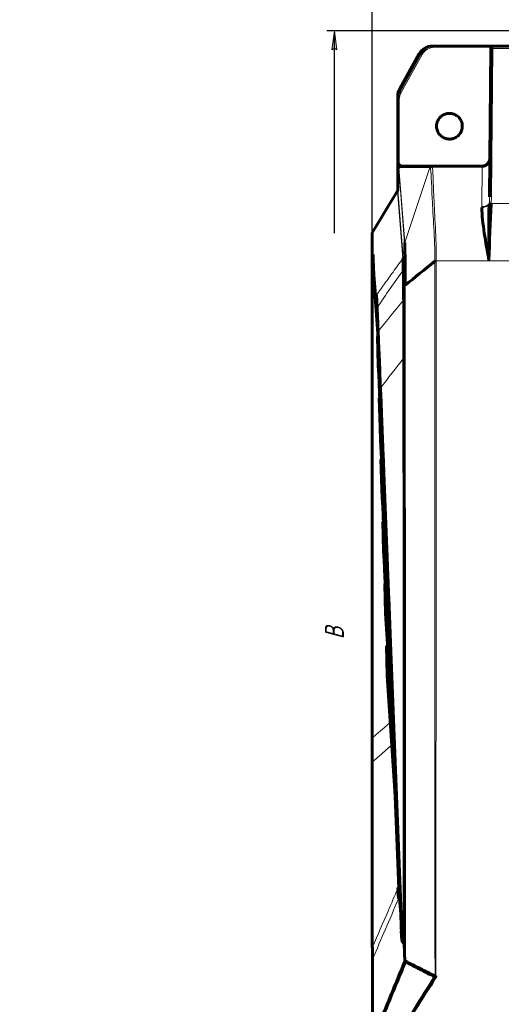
# Model space of a CAD drawing. Header units: millimetres. Extents: x 0 to 841, y 0 to 594.
# Tile 3 of 30: x 0 to 127, y 200 to 460. Entities that reach past the tile are written whole.
import ezdxf

# ---------------------------------------------------------------- set-up
doc = ezdxf.new("R2010")
doc.units = ezdxf.units.MM
doc.linetypes.add('K5LT_BASIC', pattern=[0])
doc.linetypes.add('K5LT_THIN', pattern=[0])
doc.layers.add('Системный слой', color=7, linetype='Continuous')
doc.styles.add('KDIMTEXTSTYLE', font='GOST_AU.SHX', dxfattribs={"width": 0.96, "oblique": 15, "height": 5})
doc.dimstyles.new('KDIMSTYLE (1.00)', dxfattribs={"dimtxt": 5, "dimasz": 1, "dimexe": 2, "dimexo": 0, "dimgap": 1, "dimtad": 1, "dimtxsty": 'KDIMTEXTSTYLE', "dimsah": 1, "dimcen": 0, "dimdle": 1, "dimadec": 0, "dimazin": 0, "dimtfac": 0.667, "dimtmove": 0, "dimatfit": 3, "dimfxl": 1, "dimtvp": 1, "dimtolj": 1, "dimtzin": 0, "dimarcsym": 0})

# ---------------------------------------------------------------- blocks, each defined once
blk = doc.blocks.new('U106')
at = {"layer": 'Системный слой', "color": 150, "linetype": 'K5LT_BASIC', "lineweight": 60, "true_color": 0x0080ff}
for p, q in [((100.03, 420.51), (100.04, 420.54)), ((100.44, 420.85), (100.5, 420.85))]:
    blk.add_line(p, q, dxfattribs=at)
blk = doc.blocks.new('U108')
at = {"layer": 'Системный слой', "color": 150, "linetype": 'K5LT_BASIC', "lineweight": 60, "true_color": 0x0080ff}
for p, q in [((96.69, 309.64), (95.78, 327.03)), ((97.61, 292.25), (96.69, 309.64)), ((98.52, 274.86), (97.61, 292.25))]:
    blk.add_line(p, q, dxfattribs=at)
blk = doc.blocks.new('U111')
at = {"layer": 'Системный слой', "color": 150, "linetype": 'K5LT_BASIC', "lineweight": 60, "true_color": 0x0080ff}
for p, q in [((98.97, 260.02), (98.79, 262.73)), ((99.14, 257.31), (98.97, 260.02)), ((99.32, 254.59), (99.14, 257.31))]:
    blk.add_line(p, q, dxfattribs=at)
blk = doc.blocks.new('U114')
at = {"layer": 'Системный слой', "color": 150, "linetype": 'K5LT_BASIC', "lineweight": 60, "true_color": 0x0080ff}
for p, q in [((95.13, 358.34), (94.4, 375.88)), ((95.87, 340.81), (95.13, 358.34)), ((96.6, 323.27), (95.87, 340.81))]:
    blk.add_line(p, q, dxfattribs=at)
blk = doc.blocks.new('U116')
at = {"layer": 'Системный слой', "color": 150, "linetype": 'K5LT_BASIC', "lineweight": 60, "true_color": 0x0080ff}
for p, q in [((95.98, 339.02), (95.98, 339.18)), ((96.01, 338.45), (95.98, 339.02)), ((96.02, 338.16), (96.01, 338.45)), ((96.02, 338.01), (96.02, 338.16)), ((96.03, 337.94), (96.02, 338.01)), ((96.03, 337.9), (96.03, 337.94)), ((96.04, 337.57), (96.03, 337.9)), ((96.08, 336.62), (96.04, 337.57)), ((96.1, 336.15), (96.08, 336.62)), ((96.1, 335.91), (96.1, 336.15)), ((96.11, 335.79), (96.1, 335.91)), ((96.11, 335.73), (96.11, 335.79)), ((96.11, 335.7), (96.11, 335.73)), ((96.12, 335.64), (96.11, 335.7)), ((96.12, 335.62), (96.12, 335.64)), ((96.12, 335.6), (96.12, 335.62)), ((96.12, 335.58), (96.12, 335.6)), ((96.12, 335.56), (96.12, 335.58)), ((96.12, 335.52), (96.12, 335.56)), ((96.12, 335.44), (96.12, 335.52)), ((96.13, 335.28), (96.12, 335.44)), ((96.13, 335.18), (96.13, 335.28)), ((96.14, 335.13), (96.13, 335.18)), ((96.14, 335.11), (96.14, 335.13)), ((96.14, 335.09), (96.14, 335.11)), ((96.14, 334.99), (96.14, 335.09)), ((96.15, 334.78), (96.14, 334.99)), ((96.15, 334.68), (96.15, 334.78)), ((96.16, 334.5), (96.15, 334.68)), ((96.17, 334.14), (96.16, 334.5)), ((96.2, 333.4), (96.17, 334.14))]:
    blk.add_line(p, q, dxfattribs=at)
blk = doc.blocks.new('U117')
at = {"layer": 'Системный слой', "color": 150, "linetype": 'K5LT_BASIC', "lineweight": 60, "true_color": 0x0080ff}
for p, q in [((108.32, 420.69), (108.21, 420.51)), ((108.67, 420.85), (108.32, 420.69)), ((108.69, 420.85), (108.67, 420.85))]:
    blk.add_line(p, q, dxfattribs=at)
blk = doc.blocks.new('U118')
at = {"layer": 'Системный слой', "color": 150, "linetype": 'K5LT_BASIC', "lineweight": 60, "true_color": 0x0080ff}
for p, q in [((96.17, 325.89), (95.32, 343.37)), ((97.03, 308.42), (96.17, 325.89)), ((97.88, 290.94), (97.03, 308.42))]:
    blk.add_line(p, q, dxfattribs=at)
blk = doc.blocks.new('U121')
at = {"layer": 'Системный слой', "color": 150, "linetype": 'K5LT_BASIC', "lineweight": 60, "true_color": 0x0080ff}
for p, q in [((95.65, 342.13), (94.86, 359.65)), ((96.45, 324.6), (95.65, 342.13)), ((97.24, 307.08), (96.45, 324.6))]:
    blk.add_line(p, q, dxfattribs=at)
blk = doc.blocks.new('U125')
at = {"layer": 'Системный слой', "color": 150, "linetype": 'K5LT_BASIC', "lineweight": 60, "true_color": 0x0080ff}
for p, q in [((96.75, 294.16), (96.86, 294.08)), ((96.86, 294.08), (96.97, 293.99)), ((96.97, 293.99), (97.09, 293.91))]:
    blk.add_line(p, q, dxfattribs=at)
blk = doc.blocks.new('U126')
at = {"layer": 'Системный слой', "color": 150, "linetype": 'K5LT_BASIC', "lineweight": 60, "true_color": 0x0080ff}
for p, q in [((94.47, 376.72), (95.07, 361.62)), ((95.07, 361.62), (95.68, 346.53)), ((95.68, 346.53), (96.28, 331.43))]:
    blk.add_line(p, q, dxfattribs=at)
blk = doc.blocks.new('U132')
at = {"layer": 'Системный слой', "color": 7, "linetype": 'K5LT_THIN', "lineweight": 18}
for p, q in [((98.69, 259.79), (99.08, 249.95)), ((99.08, 249.95), (99.2, 246.95)), ((99.2, 246.95), (99.48, 239.69)), ((99.48, 239.69), (99.86, 230.31))]:
    blk.add_line(p, q, dxfattribs=at)
blk = doc.blocks.new('U133')
at = {"layer": 'Системный слой', "color": 7, "linetype": 'K5LT_THIN', "lineweight": 18}
for p, q in [((98.9, 252.2), (98.46, 263.24)), ((99.34, 241.16), (98.9, 252.2)), ((99.79, 230.11), (99.34, 241.16))]:
    blk.add_line(p, q, dxfattribs=at)
blk = doc.blocks.new('U134')
at = {"layer": 'Системный слой', "color": 7, "linetype": 'K5LT_THIN', "lineweight": 18}
for p, q in [((96.23, 272.6), (97.77, 273.93)), ((93.14, 269.97), (94.69, 271.28)), ((94.69, 271.28), (96.23, 272.6))]:
    blk.add_line(p, q, dxfattribs=at)
blk = doc.blocks.new('U136')
at = {"layer": 'Системный слой', "color": 7, "linetype": 'K5LT_THIN', "lineweight": 18}
for p, q in [((98.15, 268.04), (96.48, 266.53)), ((96.48, 266.53), (94.81, 265.03)), ((94.81, 265.03), (93.13, 263.53))]:
    blk.add_line(p, q, dxfattribs=at)
blk = doc.blocks.new('KDIMARROW_01')
at = {"layer": 'Системный слой'}
blk.add_hatch(color=0, dxfattribs=at).paths.add_polyline_path([(-5, -0.66), (0, 0), (-5, 0.66), (-4.5, 0)])
at = {"layer": 'Системный слой', "color": 0, "linetype": 'K5LT_THIN', "lineweight": 18}
for p, q in [((-4.5, 0), (-5, 0.66)), ((-5, 0.66), (0, 0)), ((0, 0), (-5, -0.66)), ((-5, -0.66), (-4.5, 0)), ((0, 0), (-1, 0))]:
    blk.add_line(p, q, dxfattribs=at)

msp = doc.modelspace()

# ---------------------------------------------------------------- linework, layer by layer
at = {"layer": 'Системный слой', "color": 150, "linetype": 'K5LT_BASIC', "lineweight": 60, "true_color": 0x0080ff}
for p, q in [((108.894, 452.549), (109.459, 452.549)), ((109.459, 452.549), (124.039, 452.549)), ((124.039, 452.549), (124.813, 452.549)), ((124.813, 452.549), (155.376, 452.549)), ((105.391, 450.493), (100.269, 441.295)), ((123.97, 412.728), (124.31, 451.73)), ((124.31, 451.73), (124.313, 452.054)), ((99.752, 414.532), (99.761, 439.338)), ((124.058, 422.832), (124.014, 417.849)), ((100.358, 420.849), (100.499, 420.849)), ((100.499, 420.849), (108.686, 420.849)), ((108.686, 420.849), (122.058, 420.849)), ((99.709, 414.376), (93.04, 403.251)), ((93.04, 403.251), (93.04, 397.192)), ((93.04, 396.303), (93.04, 397.192)), ((93.04, 269.919), (93.04, 396.303)), ((93.226, 397.353), (93.265, 396.376)), ((93.265, 396.376), (93.515, 390.065)), ((94.47, 376.653), (93.515, 390.065)), ((94.501, 375.839), (94.398, 375.88)), ((94.398, 375.88), (94.618, 368.078)), ((100.884, 216.493), (95.173, 362.285)), ((94.856, 359.651), (95.077, 351.824)), ((94.856, 359.651), (94.988, 359.589)), ((95.338, 355.258), (95.368, 355.302)), ((95.644, 347.537), (95.645, 347.519)), ((95.538, 335.515), (95.316, 343.368)), ((95.316, 343.368), (95.479, 343.282)), ((95.975, 339.173), (95.977, 339.178)), ((96.281, 331.434), (95.975, 339.173)), ((95.974, 326.915), (95.779, 327.031)), ((96.003, 319.151), (95.779, 327.031)), ((96.303, 310.594), (96.518, 302.693)), ((97.347, 294.376), (96.303, 310.594)), ((96.303, 310.594), (96.473, 310.48)), ((96.518, 302.693), (98.621, 270.142)), ((98.79, 262.732), (96.746, 294.161)), ((96.746, 294.161), (96.968, 286.229)), ((96.968, 286.229), (98.944, 255.862)), ((98.19, 283.18), (98.19, 283.179)), ((93.04, 263.336), (93.04, 269.919)), ((98.621, 270.142), (98.839, 266.761)), ((98.827, 267.096), (98.827, 267.093)), ((93.04, 259.176), (93.04, 263.336)), ((93.04, 214.508), (93.04, 259.176)), ((98.944, 255.862), (99.776, 243.088)), ((100.562, 223.226), (100.647, 220.221)), ((100.864, 216.333), (100.688, 218.808)), ((93.114, 214.692), (93.084, 211.374)), ((101.607, 210.81), (101.425, 215.444)), ((93.084, 211.374), (93.081, 190.057)), ((101.595, 210.781), (101.607, 210.81)), ((101.766, 210.741), (101.758, 210.718)), ((109.71, 206.652), (109.534, 206.763)), ((109.809, 207.011), (109.583, 207.011))]:
    msp.add_line(p, q, dxfattribs=at)
at = {"layer": 'Системный слой', "color": 7, "linetype": 'K5LT_THIN', "lineweight": 18}
for p, q in [((109.459, 452.252), (109.459, 452.549)), ((124.039, 452.252), (124.039, 452.549)), ((124.81, 451.902), (124.813, 452.549)), ((100.365, 440.439), (105.959, 450.493)), ((106.22, 450.35), (100.627, 440.295)), ((105.959, 450.493), (105.391, 450.493)), ((124.039, 452.252), (109.459, 452.252)), ((123.758, 422.832), (124.013, 452.054)), ((124.81, 451.902), (124.469, 412.9)), ((155.372, 451.902), (124.81, 451.902)), ((100.269, 441.295), (100.365, 440.439)), ((99.857, 438.481), (99.761, 439.338)), ((99.852, 421.671), (99.857, 438.481)), ((100.157, 438.484), (100.152, 421.31)), ((100.002, 420.35), (99.858, 420.35)), ((101.566, 400.563), (100.002, 420.35)), ((100.019, 420.449), (101.583, 400.662)), ((108.215, 420.515), (100.028, 420.515)), ((100.35, 421.147), (122.058, 421.147)), ((101.583, 400.662), (108.219, 420.515)), ((121.957, 410.172), (122.058, 420.849)), ((122.058, 420.849), (122.058, 421.147)), ((101.12, 396.529), (99.709, 414.376)), ((99.752, 414.532), (101.163, 396.683)), ((123.897, 410.773), (123.903, 410.884)), ((124.389, 410.995), (124.383, 410.881)), ((124.401, 411.178), (124.389, 410.995)), ((124.389, 410.995), (132.372, 410.995)), ((94.104, 386.635), (93.226, 397.353)), ((93.269, 397.52), (94.147, 386.801)), ((109.906, 395.849), (109.541, 395.856)), ((109.906, 395.849), (109.904, 395.729)), ((123.822, 395.849), (109.906, 395.849)), ((123.822, 395.851), (123.822, 395.849)), ((123.822, 395.851), (123.822, 395.85)), ((271.759, 395.851), (123.822, 395.851)), ((94.554, 377.181), (94.273, 383.413)), ((101.409, 370.266), (101.466, 215.637)), ((93.127, 263.535), (93.125, 259.373)), ((98.79, 262.732), (98.998, 262.746)), ((100.729, 219.021), (100.884, 216.493)), ((100.885, 216.481), (100.884, 216.493)), ((101.466, 215.637), (101.647, 211.017))]:
    msp.add_line(p, q, dxfattribs=at)
at = {"layer": 'Системный слой', "color": 150, "linetype": 'K5LT_BASIC', "lineweight": 60, "true_color": 0x0080ff}
for centre, radius, start, end in [((124.813, 452.049), 0.5, 90, 179.5), ((122.058, 422.849), 2, 270, 359.5)]:
    msp.add_arc(centre, radius, start, end, dxfattribs=at)
at = {"layer": 'Системный слой', "color": 7, "linetype": 'K5LT_THIN', "lineweight": 18}
for centre, radius, start, end in [((124.813, 452.047), 0.8, 165.13485, 179.5), ((122.058, 422.847), 1.7, 270, 359.5)]:
    msp.add_arc(centre, radius, start, end, dxfattribs=at)
at = {"layer": 'Системный слой', "color": 150, "linetype": 'K5LT_BASIC', "lineweight": 60, "true_color": 0x0080ff}
for centre, major_axis, ratio, start_param, end_param in [((108.894, 448.549), (-4.007, 0), 0.9982057, 4.712389, 5.7758389), ((103.761, 439.333), (-0.445, 3.992), 0.9959481, 0.949653, 1.4588829), ((100.358, 420.349), (0, 0.5), 0.9999496, 0, 1.5704456), ((100.547, 420.349), (0.54, -0.088), 0.912132, 2.9810956, 3.31742), ((100.265, 420.449), (0.244, -0.037), 0.8053195, 2.9912774, 3.3276019), ((100.31, 420.416), (-0.283, 0.099), 0.0106277, -0.0512475, -0.0094802), ((100.499, 420.349), (0, 0.5), 0.9990067, 0, 1.2341211), ((100.358, 421.149), (0, -0.3), 0.0267837, 4.7211407, 6.2832104), ((99.627, 396.015), (8.609, 24.496), 0.0483882, 0.0139577, 0.017004), ((108.69, 420.349), (0.029, 0.499), 0.9985809, 0.0572451, 1.2912032), ((100.098, 395.849), (8.608, 24.997), 0.0476278, 0.0133536, 0.0164006), ((99.452, 414.533), (-0.024, 0.301), 0.9920416, 4.0897341, 4.6325378), ((100.863, 396.683), (0.299, 0.024), 0.9920417, 5.6605467, 6.2033515), ((94.404, 386.647), (-0.299, -0.024), 0.9921044, 5.657689, 6.2395929), ((99.361, 230.297), (0.5, 0.02), 0.746506, 5.7112053, 6.2605461), ((99.498, 227.596), (0.498, 0.043), 0.9733297, 5.7795582, 6.2183212), ((101.183, 216.505), (-0.3, -0.012), 0.1217179, 6.2145694, 6.2776789), ((101.184, 216.49), (-0.3, -0.006), 0.1727487, 0.0099708, 0.0690704), ((101.166, 215.637), (0.3, 0), 0.0711418, -0.0745938, -0.0100691), ((101.871, 210.667), (-0.277, 0.114), 0.014537, -1.1442361, -0.1060682), ((101.883, 210.696), (-0.277, 0.115), 0.0130337, 0.1060606, 1.142649)]:
    msp.add_ellipse(centre, major_axis=major_axis, ratio=ratio, start_param=start_param, end_param=end_param, dxfattribs=at)
at = {"layer": 'Системный слой', "color": 7, "linetype": 'K5LT_THIN', "lineweight": 18}
for centre, major_axis, ratio, start_param, end_param in [((109.461, 448.549), (3.959, -0.612), 0.9983995, 1.7243482, 2.7877981), ((106.22, 450.347), (-0.262, 0.146), 0.0076258, 4.7166316, 6.2308239), ((109.461, 448.552), (3.67, -0.523), 0.9981312, 1.7126204, 2.7760703), ((124.013, 452.056), (0.3, -0.003), 0.0087262, 4.7124651, 6.2831853), ((124.81, 451.726), (-0.5, 0.004), 0.3521818, 4.7154624, 6.2831853), ((103.857, 438.476), (-0.407, 3.996), 0.9958294, 0.9593307, 1.4685599), ((103.857, 438.479), (-0.379, 3.699), 0.9951674, 0.958679, 1.4679082), ((100.627, 440.293), (-0.262, 0.146), 0.0076258, 4.7166316, 6.2308239), ((100.157, 438.481), (-0.3, 0), 0.0087265, 4.7123913, 6.2731414), ((99.858, 421.15), (0, -0.8), 0.0100439, 4.0021902, 6.2831888), ((123.758, 422.835), (0.3, -0.003), 0.0087262, 4.7124651, 6.2831853), ((108.821, 420.178), (-0.473, -0.162), 0.9921994, 4.385217, 5.606774), ((121.957, 411.318), (2, -0.017), 0.5728821, 4.7173884, 6.0758453), ((124.383, 410.706), (-0.499, 0.03), 0.3489817, 4.7335887, 6.0673164), ((124.389, 410.819), (-0.499, 0.031), 0.3516082, 4.7340707, 6.0801922), ((124.401, 411.002), (-0.499, 0.032), 0.3515551, 4.7350331, 6.1019615), ((124.469, 412.724), (-0.5, 0.004), 0.3521818, 4.7154624, 6.2831853), ((121.956, 411.041), (2, 0.006), 0.5626425, 4.7107861, 6.0379257), ((93.54, 396.303), (-0.5, 0), 0.1747725, 5.296196, 6.2831853), ((93.54, 269.919), (-0.5, 0), 0.1741599, 5.6324856, 6.2831853), ((93.54, 263.336), (-0.5, 0), 0.7081063, 5.686516, 6.2831853), ((93.54, 259.176), (-0.5, 0), 0.7079613, 5.6922514, 6.2831853), ((101.934, 210.869), (-0.295, 0.053), 0.0625256, 0.0542494, 1.1144401), ((101.947, 211.017), (-0.3, 0), 0.0255654, 5.1725263, 6.2731385)]:
    msp.add_ellipse(centre, major_axis=major_axis, ratio=ratio, start_param=start_param, end_param=end_param, dxfattribs=at)
for points, knots in [([(124.039, 452.252), (124.083, 452.294), (124.236, 452.413), (124.51, 452.525), (124.737, 452.549), (124.813, 452.549)], [0, 0, 0, 0, 0.25, 0.75, 1, 1, 1, 1]), ([(108.352, 420.346), (108.332, 420.404), (108.31, 420.447), (108.286, 420.475), (108.265, 420.501), (108.243, 420.514), (108.219, 420.515), (108.219, 420.515), (108.219, 420.515), (108.219, 420.515)], [0, 0, 0, 0, 0.5267006, 0.5267006, 0.5267006, 0.9999789, 0.9999789, 0.9999789, 1, 1, 1, 1]), ([(109.541, 395.856), (109.577, 398.878), (109.423, 401.827), (109.107, 407.433), (108.953, 409.991), (108.628, 416.739), (108.599, 419.641), (108.352, 420.346)], [0, 0, 0, 0, 0.25, 0.25, 0.5, 0.5, 1, 1, 1, 1]), ([(108.686, 420.849), (108.714, 420.848), (108.736, 420.834), (108.757, 420.808), (108.78, 420.779), (108.801, 420.734), (108.821, 420.675)], [0, 0, 0, 0, 0.4733853, 0.4733853, 0.4733853, 1, 1, 1, 1]), ([(108.821, 420.675), (108.942, 420.314), (109.006, 419.416), (109.129, 416.592), (109.187, 414.733), (109.386, 410.167), (109.529, 407.573), (109.816, 401.891), (109.955, 398.905), (109.906, 395.849)], [0, 0, 0, 0, 0.25, 0.25, 0.5, 0.5, 0.75, 0.75, 1, 1, 1, 1]), ([(123.912, 411.065), (123.929, 411.37), (123.943, 411.675), (123.953, 411.98), (123.962, 412.23), (123.967, 412.479), (123.97, 412.728)], [0, 0, 0, 0, 0.5499852, 0.5499852, 0.5499852, 1, 1, 1, 1]), ([(101.663, 389.403), (101.662, 392.138), (101.653, 394.805), (101.618, 398.896), (101.593, 400.218), (101.566, 400.563)], [0, 0, 0, 0, 0.5, 0.5, 1, 1, 1, 1]), ([(93.265, 396.376), (93.254, 389.483), (93.245, 382.589), (93.209, 354.687), (93.187, 332.344), (93.159, 297.102), (93.15, 282.871), (93.143, 269.972)], [0, 0, 0, 0, 0.1636122, 0.1636122, 0.6622397, 0.6938698, 1, 1, 1, 1]), ([(101.12, 396.529), (100.25, 395.32), (99.01, 393.595), (97.394, 391.342), (95.945, 389.318), (94.86, 387.799), (94.147, 386.801)], [0.00629142, 0.00629142, 0.00629142, 0.00629142, 0.3794157, 0.53642339, 0.69343107, 0.99335936, 0.99335936, 0.99335936, 0.99335936]), ([(109.583, 207.011), (109.58, 214.011), (109.569, 242.344), (109.56, 270.678), (109.548, 326.584), (109.544, 361.158), (109.54, 395.731)], [0, 0, 0, 0, 0.11127534, 0.45040019, 0.45040019, 0.99999422, 0.99999422, 0.99999422, 0.99999422]), ([(109.904, 395.729), (109.891, 395.729), (109.878, 395.729), (109.865, 395.729), (109.855, 395.729), (109.846, 395.729), (109.836, 395.729), (109.78, 395.73), (109.725, 395.73), (109.626, 395.731), (109.58, 395.731), (109.54, 395.731)], [0, 0, 0, 0, 0.0964318, 0.0964318, 0.0964318, 0.1682559, 0.1682559, 0.1682559, 0.5841278, 0.5841278, 1, 1, 1, 1]), ([(101.736, 389.415), (101.74, 372.421), (101.751, 331.226), (101.775, 271.762), (101.801, 229.292), (101.814, 211.023)], [0, 0, 0, 0, 0.2857895, 0.6927755, 1, 1, 1, 1]), ([(101.325, 385.562), (101.357, 383.698), (101.376, 381.412), (101.401, 376.158), (101.408, 373.24), (101.409, 370.266)], [0.00026917, 0.00026917, 0.00026917, 0.00026917, 0.5, 0.5, 1, 1, 1, 1]), ([(95.173, 362.285), (95.059, 365.195), (94.945, 368.023), (94.735, 373.059), (94.639, 375.299), (94.554, 377.181)], [0, 0, 0, 0, 0.5, 0.5, 1, 1, 1, 1]), ([(93.125, 259.373), (93.123, 254.437), (93.122, 249.498), (93.118, 234.608), (93.115, 224.651), (93.114, 214.692)], [0, 0, 0, 0, 0.3316979, 0.3316979, 1, 1, 1, 1]), ([(93.114, 214.692), (94.469, 217.826), (96.694, 222.966), (98.92, 228.106), (99.789, 230.112)], [0, 0, 0, 0, 0.6096742, 1, 1, 1, 1]), ([(100.688, 218.808), (100.677, 218.916), (100.666, 219.026), (100.645, 219.245), (100.634, 219.356), (100.625, 219.468)], [0, 0, 0, 0, 0.4999967, 0.4999967, 1, 1, 1, 1])]:
    msp.add_open_spline(points, degree=3, knots=knots, dxfattribs=at)
for points in [[(124.329, 452.178), (124.329, 452.176), (124.191, 452.212), (124.039, 452.252)], [(123.903, 410.884), (123.906, 410.944), (123.909, 411.005), (123.912, 411.065)], [(124.469, 412.9), (124.464, 412.325), (124.438, 411.751), (124.401, 411.178)], [(121.956, 409.916), (121.956, 410.001), (121.956, 410.087), (121.957, 410.172)], [(101.163, 396.683), (101.192, 396.316), (101.221, 395.451), (101.243, 393.558)], [(109.54, 395.731), (109.54, 395.772), (109.54, 395.814), (109.541, 395.856)], [(109.904, 395.729), (109.878, 332.823), (109.847, 269.917), (109.809, 207.011)], [(94.298, 383.511), (96.632, 386.966), (98.927, 390.219), (101.219, 393.469)], [(101.219, 393.469), (101.234, 393.497), (101.242, 393.527), (101.243, 393.558)], [(101.243, 393.558), (101.273, 390.91), (101.304, 388.262), (101.325, 385.562)], [(101.647, 211.017), (101.652, 270.479), (101.658, 329.941), (101.663, 389.403)], [(94.273, 383.413), (94.186, 385.348), (94.135, 386.26), (94.104, 386.635)], [(101.325, 385.562), (99.057, 382.74), (96.829, 380.03), (94.577, 377.275)], [(94.273, 383.413), (94.272, 383.447), (94.28, 383.48), (94.298, 383.511)], [(94.554, 377.181), (94.553, 377.213), (94.561, 377.245), (94.577, 377.275)], [(95.196, 362.3), (97.263, 364.917), (99.324, 367.588), (101.387, 370.258)], [(101.387, 370.258), (101.401, 370.261), (101.409, 370.263), (101.409, 370.266)], [(96.917, 315.348), (96.816, 317.928), (96.713, 320.508), (96.611, 323.088)], [(97.554, 299.264), (97.452, 301.844), (97.35, 304.423), (97.248, 307.003)], [(98.19, 283.179), (98.088, 285.759), (97.986, 288.338), (97.884, 290.919)], [(98.827, 267.093), (98.725, 269.673), (98.623, 272.253), (98.52, 274.834)], [(93.143, 269.972), (93.129, 267.555), (93.123, 265.265), (93.127, 263.535)], [(99.861, 230.308), (99.912, 229.052), (99.96, 228.041), (99.998, 227.608)], [(99.955, 227.4), (97.665, 222.058), (95.374, 216.716), (93.084, 211.374)], [(100.625, 219.468), (100.408, 222.104), (100.186, 224.747), (99.955, 227.4)], [(99.998, 227.608), (100.229, 224.955), (100.451, 222.311), (100.667, 219.674)], [(100.647, 220.221), (100.653, 220.039), (100.659, 219.856), (100.667, 219.674)], [(101.814, 211.023), (101.814, 210.974), (101.809, 210.925), (101.801, 210.876)]]:
    msp.add_open_spline(points, degree=3, dxfattribs=at)
at = {"layer": 'Системный слой', "color": 150, "linetype": 'K5LT_BASIC', "lineweight": 60, "true_color": 0x0080ff}
for points, knots in [([(109.995, 431.413), (109.996, 431.663), (110.026, 431.914), (110.082, 432.158), (110.167, 432.528), (110.317, 432.888), (110.52, 433.209), (110.722, 433.53), (110.983, 433.821), (111.28, 434.056), (111.578, 434.292), (111.92, 434.481), (112.279, 434.605), (112.638, 434.729), (113.023, 434.793), (113.403, 434.792), (113.784, 434.79), (114.169, 434.723), (114.528, 434.596), (114.886, 434.468), (115.227, 434.277), (115.524, 434.038), (115.819, 433.799), (116.078, 433.506), (116.278, 433.183), (116.477, 432.86), (116.624, 432.498), (116.706, 432.127), (116.757, 431.894), (116.784, 431.654), (116.786, 431.415), (116.788, 431.036), (116.724, 430.65), (116.601, 430.291), (116.477, 429.932), (116.29, 429.59), (116.054, 429.292), (115.819, 428.994), (115.528, 428.732), (115.207, 428.529), (114.887, 428.326), (114.527, 428.175), (114.157, 428.089), (113.787, 428.004), (113.397, 427.98), (113.02, 428.022), (112.643, 428.063), (112.267, 428.17), (111.925, 428.334), (111.582, 428.498), (111.263, 428.724), (110.994, 428.992), (110.724, 429.261), (110.497, 429.58), (110.332, 429.922), (110.167, 430.265), (110.059, 430.641), (110.016, 431.019), (110.002, 431.15), (109.995, 431.282), (109.995, 431.413)], [0, 0, 0, 0, 0.0352611, 0.0352611, 0.0352611, 0.0889341, 0.0889341, 0.0889341, 0.1425859, 0.1425859, 0.1425859, 0.1962414, 0.1962414, 0.1962414, 0.249931, 0.249931, 0.249931, 0.3036917, 0.3036917, 0.3036917, 0.3574723, 0.3574723, 0.3574723, 0.4111885, 0.4111885, 0.4111885, 0.464862, 0.464862, 0.464862, 0.4983212, 0.4983212, 0.4983212, 0.5519678, 0.5519678, 0.5519678, 0.605628, 0.605628, 0.605628, 0.6593372, 0.6593372, 0.6593372, 0.7130036, 0.7130036, 0.7130036, 0.7666502, 0.7666502, 0.7666502, 0.820304, 0.820304, 0.820304, 0.8739976, 0.8739976, 0.8739976, 0.9277689, 0.9277689, 0.9277689, 0.9815461, 0.9815461, 0.9815461, 1, 1, 1, 1]), ([(99.852, 421.671), (99.852, 421.67), (99.852, 421.669), (99.852, 421.668), (99.853, 421.642), (99.859, 421.616), (99.87, 421.59), (99.884, 421.558), (99.906, 421.525), (99.934, 421.494), (99.962, 421.464), (99.997, 421.433), (100.035, 421.404), (100.073, 421.374), (100.115, 421.344), (100.152, 421.31)], [0, 0, 0, 0, 0.0099485, 0.0099485, 0.0099485, 0.2191919, 0.2191919, 0.2191919, 0.4828416, 0.4828416, 0.4828416, 0.742144, 0.742144, 0.742144, 1, 1, 1, 1]), ([(100.152, 421.31), (100.183, 421.281), (100.215, 421.254), (100.248, 421.228), (100.28, 421.201), (100.313, 421.175), (100.347, 421.15), (100.348, 421.149), (100.349, 421.148), (100.35, 421.147)], [0, 0, 0, 0, 0.4907826, 0.4907826, 0.4907826, 0.9825523, 0.9825523, 0.9825523, 1, 1, 1, 1]), ([(100.002, 420.35), (100.002, 420.352), (99.998, 420.341), (100.006, 420.364), (100.021, 420.402), (100.031, 420.429), (100.033, 420.436), (100.036, 420.443)], [0, 0, 0, 0, 0.12566371, 0.12566371, 0.25132741, 0.25132741, 0.33911317, 0.33911317, 0.33911317, 0.33911317]), ([(123.822, 395.85), (123.386, 398.317), (122.945, 400.797), (122.241, 405.549), (121.963, 407.824), (121.956, 409.916)], [0, 0, 0, 0, 0.5, 0.5, 1, 1, 1, 1]), ([(101.583, 400.662), (101.613, 400.327), (101.643, 398.991), (101.695, 394.87), (101.719, 392.179), (101.733, 389.413)], [0, 0, 0, 0, 0.5, 0.5, 1, 1, 1, 1]), ([(93.04, 397.192), (93.04, 397.187), (93.043, 397.187), (93.049, 397.193), (93.055, 397.198), (93.064, 397.209), (93.075, 397.224), (93.088, 397.241), (93.104, 397.264), (93.121, 397.289), (93.148, 397.328), (93.177, 397.375), (93.208, 397.422), (93.212, 397.43), (93.217, 397.438), (93.222, 397.446), (93.238, 397.47), (93.253, 397.495), (93.269, 397.52)], [0, 0, 0, 0, 0.1582751, 0.1582751, 0.1582751, 0.3167963, 0.3167963, 0.3167963, 0.5035899, 0.5035899, 0.5035899, 0.8010072, 0.8010072, 0.8010072, 0.8494854, 0.8494854, 0.8494854, 1, 1, 1, 1]), ([(93.226, 397.353), (93.226, 397.366), (93.226, 397.393), (93.232, 397.433), (93.245, 397.476), (93.26, 397.505), (93.269, 397.52)], [0, 0, 0, 0, 1.6489566, 3.1469201, 4.8058178, 7, 7, 7, 7]), ([(101.325, 385.562), (101.311, 385.656), (101.303, 386.299), (101.272, 388.946), (101.242, 391.464), (101.219, 393.469)], [0, 0, 0, 0, 0.0485557, 0.2427786, 1, 1, 1, 1]), ([(101.663, 389.403), (101.663, 389.404), (101.663, 389.404), (101.664, 389.404), (101.665, 389.406), (101.672, 389.407), (101.682, 389.409), (101.693, 389.411), (101.711, 389.412), (101.733, 389.413)], [0, 0, 0, 0, 0.071081, 0.071081, 0.071081, 0.499796, 0.499796, 0.499796, 1, 1, 1, 1]), ([(101.387, 370.258), (101.387, 373.213), (101.382, 376.117), (101.356, 381.305), (101.336, 383.624), (101.325, 385.562)], [0.00000033, 0.00000033, 0.00000033, 0.00000033, 0.5, 0.5, 0.99973864, 0.99973864, 0.99973864, 0.99973864]), ([(94.298, 383.511), (94.304, 383.382), (94.332, 382.74), (94.425, 380.661), (94.513, 378.711), (94.577, 377.275)], [0.00000062, 0.00000062, 0.00000062, 0.00000062, 0.06184204, 0.30921018, 0.99999747, 0.99999747, 0.99999747, 0.99999747]), ([(94.577, 377.275), (94.659, 375.381), (94.755, 373.129), (94.965, 368.069), (95.08, 365.222), (95.196, 362.3)], [0.00000138, 0.00000138, 0.00000138, 0.00000138, 0.5, 0.5, 0.99999977, 0.99999977, 0.99999977, 0.99999977]), ([(94.47, 376.653), (94.486, 376.428), (94.517, 375.797), (94.605, 373.755), (94.658, 372.466), (94.71, 371.135)], [0, 0, 0, 0, 0.5, 0.5, 1, 1, 1, 1]), ([(95.338, 355.258), (95.226, 358.112), (95.016, 363.404), (94.807, 368.697), (94.71, 371.135)], [0, 0, 0, 0, 0.5392763, 1, 1, 1, 1]), ([(101.466, 215.637), (101.455, 238.872), (101.442, 262.11), (101.422, 299.499), (101.407, 327.803), (101.393, 356.106), (101.387, 370.258)], [0, 0, 0, 0, 0.4508559, 0.4508559, 0.72542795, 0.99999996, 0.99999996, 0.99999996, 0.99999996]), ([(94.618, 368.078), (95.159, 355.682), (95.925, 338.105), (96.692, 320.529), (96.917, 315.348)], [0.11138493, 0.11138493, 0.11138493, 0.11138493, 0.73811295, 1, 1, 1, 1]), ([(95.196, 362.3), (95.204, 362.102), (95.862, 345.239), (97.016, 315.68), (98.161, 286.319), (99.398, 254.581), (100.14, 235.538), (100.884, 216.496)], [0.00000003, 0.00000003, 0.00000003, 0.00000003, 0.00408191, 0.34696251, 0.60820488, 0.60820488, 1, 1, 1, 1]), ([(95.538, 335.515), (96.164, 323.16), (97.048, 305.715), (97.932, 288.269), (98.19, 283.179)], [0.11342677, 0.11342677, 0.11342677, 0.11342677, 0.74130611, 1, 1, 1, 1]), ([(96.003, 319.151), (96.671, 306.83), (97.613, 289.478), (98.554, 272.126), (98.827, 267.093)], [0.1147037, 0.1147037, 0.1147037, 0.1147037, 0.74326411, 1, 1, 1, 1]), ([(97.884, 290.919), (97.829, 292.309), (97.719, 295.09), (97.609, 297.872), (97.554, 299.264)], [0.00011909, 0.00011909, 0.00011909, 0.00011909, 0.5, 1, 1, 1, 1]), ([(98.52, 274.834), (98.466, 276.224), (98.356, 279.005), (98.245, 281.787), (98.19, 283.179)], [0.00019109, 0.00019109, 0.00019109, 0.00019109, 0.5, 1, 1, 1, 1]), ([(100.729, 219.021), (100.714, 219.405), (100.699, 219.789), (100.668, 220.557), (100.653, 220.941), (100.337, 228.894), (100.034, 236.58), (99.657, 246.116), (99.581, 248.022), (99.43, 251.836), (99.355, 253.743), (99.129, 259.465), (98.978, 263.28), (98.827, 267.093)], [0, 0, 0, 0, 0.0966105, 0.0966105, 0.1932218, 0.1932218, 2.0966108, 2.0966108, 2.5724013, 2.5724013, 3.048211, 3.048211, 4, 4, 4, 4]), ([(100.57, 223.007), (100.57, 223.011), (100.57, 223.016), (100.569, 223.045), (100.568, 223.071), (100.567, 223.096), (100.567, 223.096), (100.567, 223.1), (100.567, 223.104), (100.566, 223.112), (100.566, 223.116), (100.566, 223.123), (100.566, 223.126), (100.566, 223.132), (100.565, 223.135), (100.565, 223.139), (100.565, 223.139), (100.565, 223.142), (100.565, 223.144), (100.565, 223.149), (100.565, 223.151), (100.565, 223.156), (100.565, 223.158), (100.564, 223.163), (100.564, 223.165), (100.564, 223.169), (100.564, 223.171), (100.564, 223.174), (100.564, 223.176), (100.564, 223.179), (100.564, 223.181), (100.564, 223.184), (100.564, 223.186), (100.564, 223.19), (100.563, 223.194), (100.563, 223.203), (100.563, 223.209), (100.563, 223.219), (100.562, 223.222), (100.562, 223.235), (100.562, 223.244), (100.561, 223.277), (100.56, 223.302), (100.559, 223.343), (100.558, 223.36), (100.558, 223.377)], [2.318014, 2.318014, 2.318014, 2.318014, 3.1657573, 3.1657573, 8.1405187, 8.1405187, 8.1659349, 8.1659349, 8.9542969, 8.9542969, 9.6709895, 9.6709895, 10.3225283, 10.3225283, 10.9148363, 10.9148363, 11.0215104, 11.0215104, 11.4532981, 11.4532981, 11.9428088, 11.9428088, 12.3878186, 12.3878186, 12.7923729, 12.7923729, 13.1601495, 13.1601495, 13.494492, 13.494492, 13.8288344, 13.8288344, 14.1437943, 14.1437943, 14.7640228, 14.7640228, 15.9996343, 15.9996343, 16.6840576, 16.6840576, 18.4611662, 18.4611662, 23.3842298, 23.3842298, 26.7313146, 26.7313146, 26.7313146, 26.7313146]), ([(100.667, 219.674), (100.676, 219.564), (100.686, 219.454), (100.707, 219.235), (100.718, 219.127), (100.729, 219.021)], [0, 0, 0, 0, 0.49999707, 0.49999707, 0.99984101, 0.99984101, 0.99984101, 0.99984101]), ([(100.885, 216.481), (100.886, 216.426), (100.877, 216.369), (100.859, 216.317), (100.855, 216.306), (100.851, 216.295), (100.847, 216.284), (100.845, 216.282), (100.844, 216.279), (100.843, 216.276)], [0, 0, 0, 0, 0.7919936, 0.7919936, 0.7919936, 0.9559445, 0.9559445, 0.9559445, 1, 1, 1, 1]), ([(101.425, 215.444), (101.393, 215.488), (101.295, 215.622), (101.198, 215.758), (101.07, 215.941), (101.006, 216.034), (100.909, 216.177), (100.876, 216.226), (100.843, 216.276)], [0, 0, 0, 0, 0.1652647, 0.4955747, 0.4955747, 0.82654, 0.82654, 1, 1, 1, 1]), ([(100.885, 216.481), (100.917, 216.431), (100.95, 216.381), (101.046, 216.236), (101.11, 216.141), (101.238, 215.953), (101.335, 215.814), (101.433, 215.678), (101.466, 215.637)], [0, 0, 0, 0, 0.1708928, 0.1708928, 0.5025794, 0.5025794, 0.8336095, 1, 1, 1, 1]), ([(101.466, 215.637), (101.465, 215.573), (101.454, 215.516), (101.431, 215.457), (101.428, 215.45), (101.425, 215.444)], [0, 0, 0, 0, 0.8915899, 0.8915899, 1, 1, 1, 1]), ([(101.425, 215.444), (101.427, 215.448), (101.429, 215.453), (101.452, 215.512), (101.464, 215.573), (101.466, 215.637)], [0, 0, 0, 0, 0.0727786, 0.0727786, 1, 1, 1, 1]), ([(93.081, 190.057), (93.865, 191.965), (95.432, 195.781), (98.27, 202.689), (100.324, 207.689), (101.595, 210.781)], [0, 0, 0, 0, 0.2761966, 0.5523931, 1, 1, 1, 1]), ([(101.758, 210.718), (100.482, 207.628), (99.205, 204.539), (97.138, 199.544), (96.349, 197.638), (94.77, 193.826), (93.98, 191.921), (93.189, 190.016)], [0, 0, 0, 0, 0.4476079, 0.4476079, 0.7238042, 0.7238042, 1, 1, 1, 1]), ([(109.534, 206.763), (108.213, 207.434), (105.621, 208.752), (103.029, 210.071), (101.758, 210.718)], [0, 0, 0, 0, 0.5095741, 1, 1, 1, 1]), ([(101.801, 210.876), (103.089, 210.237), (105.683, 208.949), (108.277, 207.66), (109.583, 207.011)], [0, 0, 0, 0, 0.4964784, 1, 1, 1, 1]), ([(97.036, 187.07), (98.221, 188.936), (99.407, 190.802), (101.776, 194.535), (102.961, 196.402), (105.942, 201.1), (107.739, 203.931), (109.534, 206.763)], [0, 0, 0, 0, 0.2843525, 0.2843525, 0.5686974, 0.5686974, 1, 1, 1, 1]), ([(109.71, 206.652), (107.922, 203.816), (106.134, 200.979), (103.17, 196.27), (101.993, 194.399), (99.64, 190.656), (98.464, 188.784), (97.29, 186.911)], [0, 0, 0, 0, 0.4313099, 0.4313099, 0.7156548, 0.7156548, 1, 1, 1, 1]), ([(109.534, 206.763), (109.551, 206.787), (109.564, 206.815), (109.573, 206.843), (109.586, 206.883), (109.59, 206.926), (109.587, 206.967), (109.586, 206.982), (109.585, 206.997), (109.583, 207.011)], [0, 0, 0, 0, 0.3437313, 0.3437313, 0.3437313, 0.8312997, 0.8312997, 0.8312997, 1, 1, 1, 1]), ([(109.809, 207.011), (109.809, 206.93), (109.796, 206.848), (109.769, 206.772), (109.754, 206.73), (109.734, 206.69), (109.71, 206.652)], [0, 0, 0, 0, 0.6472969, 0.6472969, 0.6472969, 1, 1, 1, 1])]:
    msp.add_open_spline(points, degree=3, knots=knots, dxfattribs=at)
for points in [[(124.383, 410.881), (124.095, 406.085), (123.976, 400.973), (123.822, 395.851)], [(123.822, 395.851), (123.769, 400.963), (123.669, 406.076), (123.897, 410.773)], [(101.566, 400.563), (101.566, 400.597), (101.572, 400.63), (101.583, 400.662)], [(101.219, 393.469), (101.193, 395.335), (101.157, 396.18), (101.12, 396.529)], [(109.54, 395.731), (106.799, 393.555), (104.198, 391.453), (101.736, 389.415)], [(101.733, 389.413), (101.734, 389.414), (101.735, 389.415), (101.736, 389.415)], [(94.147, 386.801), (94.169, 386.406), (94.213, 385.469), (94.298, 383.511)], [(95.645, 347.519), (95.543, 350.099), (95.441, 352.678), (95.338, 355.258)], [(95.077, 351.824), (95.903, 334.304), (96.728, 316.784), (97.554, 299.264)], [(95.975, 339.173), (95.92, 340.563), (95.81, 343.345), (95.7, 346.128), (95.645, 347.519)], [(96.611, 323.088), (96.556, 324.478), (96.446, 327.26), (96.336, 330.042), (96.281, 331.434)], [(97.248, 307.003), (97.193, 308.393), (97.083, 311.175), (96.973, 313.957), (96.917, 315.348)], [(99.955, 227.4), (99.912, 227.833), (99.853, 228.846), (99.789, 230.112)], [(100.667, 219.674), (100.668, 219.604), (100.654, 219.533), (100.625, 219.468)], [(100.688, 218.808), (100.717, 218.875), (100.732, 218.947), (100.729, 219.021)], [(101.607, 210.81), (101.621, 210.846), (101.632, 210.883), (101.639, 210.922)], [(101.639, 210.922), (101.644, 210.953), (101.647, 210.985), (101.647, 211.017)], [(101.801, 210.876), (101.795, 210.83), (101.784, 210.784), (101.766, 210.741)]]:
    msp.add_open_spline(points, degree=3, dxfattribs=at)

# ---------------------------------------------------------------- block references
at = {"layer": 'Системный слой'}
for name in ['U106', 'U117', 'U114', 'U126', 'U121', 'U118', 'U116', 'U108', 'U125', 'U134', 'U136', 'U133', 'U111', 'U132']:
    msp.add_blockref(name, (0, 0), dxfattribs=at)

# ---------------------------------------------------------------- dimensions: what is measured, and where the dimension line sits
at = {"layer": 'Системный слой', "color": 7}
msp.add_linear_dim(base=(93.04, 466.549), p1=(302.894, 332.673), p2=(93.04, 396.303), location=(197.967, 466.549), text='\\H5.0;\\W0.965;\\Q15;\\H5.0;\\W0.965;\\Q15;\\Q15;Ш', dimstyle='KDIMSTYLE (1.00)', override={"dimexo": 0, "dimblk1": 'KDIMARROW_01', "dimblk2": 'KDIMARROW_01', "dimse1": 0, "dimse2": 0, "dimclrt": 7, "dimtolj": 1}, dxfattribs=at).render()
msp.add_linear_dim(base=(83.04, 456.549), p1=(167.245, 138.549), p2=(177.245, 456.549), angle=90, location=(83.04, 297.549), text='\\H5.0;\\W0.965;\\Q15;\\H5.0;\\W0.965;\\Q15;\\Q15;В', dimstyle='KDIMSTYLE (1.00)', override={"dimexo": 0, "dimblk1": 'KDIMARROW_01', "dimblk2": 'KDIMARROW_01', "dimse1": 0, "dimse2": 0, "dimclrt": 7, "dimtolj": 1}, dxfattribs=at).render()

doc.saveas('drawing.dxf')
